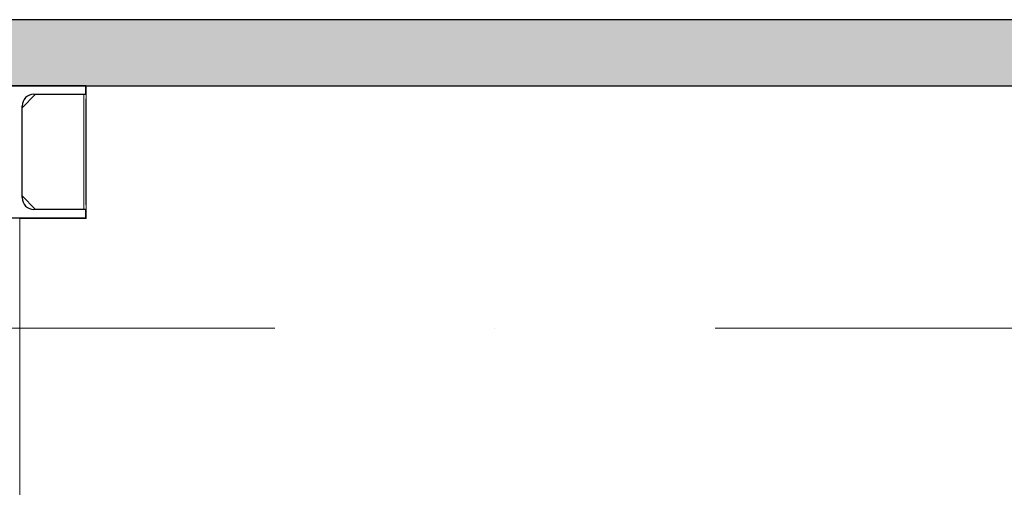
# Model space of a CAD drawing. Header units: millimetres. Extents: x 198345 to 441227, y -23587 to 80066.
# Tile 60 of 79: x 371437 to 373673, y 62218 to 63280. Entities that reach past the tile are written whole.
import ezdxf

# ---------------------------------------------------------------- set-up
doc = ezdxf.new("R2010")
doc.units = ezdxf.units.MM
doc.linetypes.add('Čerchovaná 20mm', pattern=[3000, 2000, -500, 0, -500])
for name, color, linetype, lineweight in [('CA_IMPORTY18', 8, 'Continuous', 9), ('CA_OSY', 5, 'Continuous', 9), ('CA_REZY', 1, 'Continuous', 25), ('CA_SRAFY', 9, 'Continuous', 25)]:
    doc.layers.add(name, color=color, linetype=linetype, lineweight=lineweight)

# ---------------------------------------------------------------- blocks, each defined once
blk = doc.blocks.new('ocelová kce final - 11542_003_OK-HALA_TaO-2_ET_AciS_2025-05-29_upr_dwg-2597525-PŮDORYS _6_160 _ vestavek V9')
at = {"layer": 'CA_IMPORTY18', "color": 57}
for p, q in [((259791, 62829), (259791, 63130)), ((259645.5, 63080), (259675.5, 63110)), ((259675.5, 63110), (259785.5, 63110)), ((259785.5, 63110), (259785.5, 62850)), ((259790, 63100), (259790, 62860)), ((259675.5, 62850), (259645.5, 62880)), ((259785.5, 62850), (259675.5, 62850)), ((259640, 62829), (259640, 61030)), ((259640, 62829), (259791, 62829))]:
    blk.add_line(p, q, dxfattribs=at)
at = {"layer": 'CA_REZY'}
for p, q in [((259790, 63130), (259490, 63130)), ((259790, 63111), (259790, 63130)), ((259672.5, 63111), (259790, 63111)), ((259645.5, 62876), (259645.5, 63084)), ((259790, 62849), (259672.5, 62849)), ((259790, 62830), (259790, 62849)), ((259490, 62830), (259790, 62830))]:
    blk.add_line(p, q, dxfattribs=at)
for centre, start, end in [((259672.5, 63084), 90, 180), ((259672.5, 62876), 180, 270)]:
    blk.add_arc(centre, 27, start, end, dxfattribs=at)
blk = doc.blocks.new('ocelová kce final - ocelová kce final-2597615-PŮDORYS _6_160 _ vestavek V9')
blk.add_blockref('ocelová kce final - 11542_003_OK-HALA_TaO-2_ET_AciS_2025-05-29_upr_dwg-2597525-PŮDORYS _6_160 _ vestavek V9', (0, 0))

msp = doc.modelspace()

# ---------------------------------------------------------------- hatches: boundary and pattern name
at = {"layer": 'CA_SRAFY', "lineweight": 9}
h = msp.add_hatch(dxfattribs=at)
h.set_pattern_fill('FP_26', color=256, angle=-198.43, style=0, pattern_type=2)
h.set_pattern_definition([(341.57, (351289.287, 63274.92), (40.642541, 0.003194), [6.096, -283.058, 32.106, 0]), (198.43, (351299.447, 63274.92), (40.642541, -0.003194), [6.096, -283.058, 31.648, 0]), (288.43, (351289.287, 63274.92), (-20.3129687, 101.608582), [96.368, -224.892]), (251.57, (351299.447, 63274.92), (-20.3129687, -101.608582), [96.368, -224.892])])
h.paths.add_polyline_path([(385701.9, 63130), (385701.9, 63280), (380441.9, 63280), (380441.9, 63130), (385539.1, 63130)])
h.paths.add_polyline_path([(378591.9, 63130), (378591.9, 63280), (375606.9, 63280), (375606.9, 63130), (378495.3, 63130)])
h.paths.add_polyline_path([(373756.9, 63130), (373756.9, 63280), (357841.9, 63280), (357841.9, 63130), (373618.9, 63130)])
h.paths.add_polyline_path([(355991.9, 63130), (355991.9, 63280), (346341.9, 63280), (346341.9, 63130), (355919.1, 63130)])
h.paths.add_polyline_path([(344491.9, 63130), (344491.9, 63280), (338541.9, 63280), (338541.9, 63130), (344360, 63130)])
h.paths.add_polyline_path([(336691.9, 63130), (336691.9, 63280), (328841.9, 63280), (328841.9, 63130), (336593.7, 63130)])
h.paths.add_polyline_path([(326991.9, 63130), (326991.9, 63280), (316886.9, 63280), (316886.9, 63130), (326840.8, 63130)])

# ---------------------------------------------------------------- linework, layer by layer
at = {"layer": 'CA_OSY', "linetype": 'Čerchovaná 20mm'}
msp.add_line((310014.1, 62579.9), (407602.9, 62579.9), dxfattribs=at)
at = {"layer": 'CA_REZY'}
for p, q in [((373756.9, 63280), (358592.8, 63280)), ((357841.9, 63130), (373756.9, 63130))]:
    msp.add_line(p, q, dxfattribs=at)

# ---------------------------------------------------------------- block references
at = {"layer": 'CA_IMPORTY18', "color": 57}
msp.add_blockref('ocelová kce final - ocelová kce final-2597615-PŮDORYS _6_160 _ vestavek V9', (111796.8, 0), dxfattribs=at)

doc.saveas('drawing.dxf')
